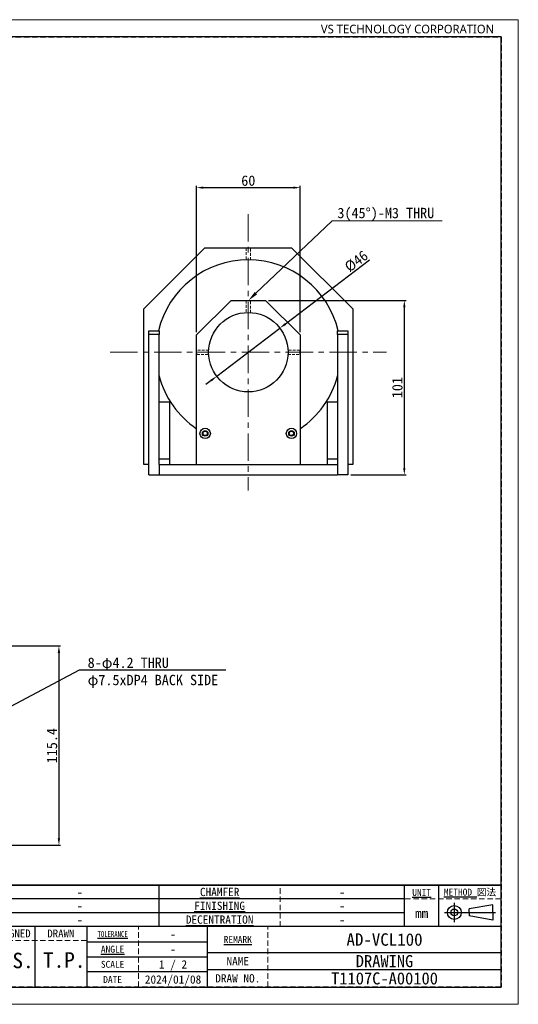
# Model space of a CAD drawing. Header units: millimetres. Extents: x -201 to 202, y 143 to 428.
# Tile 2 of 2: x 57 to 202, y 143 to 428. Entities that reach past the tile are written whole.
import ezdxf
from ezdxf import colors
from ezdxf.entities.mleader import LeaderData, LeaderLine
from ezdxf.enums import TextEntityAlignment as Align
from ezdxf.math import Vec2, Vec3

# ---------------------------------------------------------------- set-up
doc = ezdxf.new("R2010")
doc.units = ezdxf.units.MM
doc.header["$LTSCALE"] = 0.25
doc.linetypes.add('CENTER', pattern=[50.8, 31.75, -6.35, 6.35, -6.35])
doc.linetypes.add('HIDDEN', pattern=[9.525, 6.35, -3.175])
doc.layers.get('0').update_dxf_attribs({"lineweight": 30})
for name, color, linetype, lineweight in [('CENTER', 1, 'CENTER', 9), ('DIMENSION', 6, 'Continuous', 15), ('HIDDEN', 3, 'HIDDEN', 9)]:
    doc.layers.add(name, color=color, linetype=linetype, lineweight=lineweight)
doc.layers.add('EMPTY LINE', color=252, linetype='Continuous', lineweight=0, plot=False)
doc.layers.add('FORM', color=7, linetype='Continuous')
doc.styles.add('VS Standard', font='msgothic.ttc', dxfattribs={"height": 3})
doc.styles.add('VS Standard(小)', font='msgothic.ttc', dxfattribs={"height": 2.4})
doc.styles.add('VST_ﾒｲﾘｵ', font='meiryo.ttc', dxfattribs={"height": 2.5})
doc.dimstyles.new('VS Standard x0.5', dxfattribs={"dimtxt": 3, "dimasz": 2, "dimexe": 0.5, "dimexo": 0.8, "dimgap": 0.5, "dimtad": 3, "dimlfac": 2, "dimrnd": 0.0001, "dimzin": 9, "dimdsep": 46, "dimtxsty": 'VS Standard', "dimcen": 0, "dimaunit": 1, "dimadec": 0, "dimazin": 2, "dimtfac": 1, "dimtmove": 0, "dimatfit": 3, "dimfxl": 1, "dimtolj": 1, "dimtzin": 0, "dimarcsym": 0})

# ---------------------------------------------------------------- blocks, each defined once
blk = doc.blocks.new('表題欄金物用_ver2.0.0')
at = {"layer": 'FORM', "color": 0}
for p, q in [((-11, 40.5), (-191, 40.5)), ((-191, 40.5), (-191, 28.5)), ((-110, 28.49), (-110, 40.5)), ((-39, 28.49), (-39, 40.49)), ((-29, 28.49), (-29, 40.49)), ((-11, 28.5), (-11, 40.5)), ((-39, 36.5), (-191, 36.5)), ((-24.54, 35.38), (-24.54, 29.78)), ((-13.42, 34.8), (-20.21, 33.59)), ((-13.42, 32.58), (-13.42, 34.8)), ((-39, 32.5), (-191, 32.5)), ((-27.34, 32.58), (-12.62, 32.58)), ((-20.21, 32.58), (-20.21, 33.59)), ((-20.21, 32.58), (-20.21, 31.57)), ((-13.42, 30.35), (-20.21, 31.57)), ((-13.42, 32.58), (-13.42, 30.35)), ((-11, 28.5), (-191, 28.5)), ((-191, 28.5), (-191, 11)), ((-176, 28.5), (-176, 11)), ((-161, 28.5), (-161, 11)), ((-146, 28.5), (-146, 11)), ((-131, 28.5), (-131, 11)), ((-96, 11), (-96, 28.5)), ((-11, 11), (-11, 28.5)), ((-272, 23), (-286, 23)), ((-286, 23), (-286, 17)), ((-211, 23), (-272, 23)), ((-272, 23), (-272, 17)), ((-211, 23), (-211, 17)), ((-199, 23), (-211, 23)), ((-199, 23), (-199, 17)), ((-191, 23), (-199, 23)), ((-131, 24.12), (-96, 24.12)), ((-279.19, 21), (-277.19, 19)), ((-279.19, 19), (-277.19, 21)), ((-96, 21), (-11, 21)), ((-131, 19.75), (-96, 19.75)), ((-286, 17), (-286, 11)), ((-272, 17), (-286, 17)), ((-272, 17), (-272, 11)), ((-211, 17), (-272, 17)), ((-211, 17), (-211, 11)), ((-199, 17), (-211, 17)), ((-199, 17), (-199, 11)), ((-191, 17), (-199, 17)), ((-96, 15.38), (-131, 15.38)), ((-11, 16), (-96, 16)), ((-191, 11), (-11, 11))]:
    blk.add_line(p, q, dxfattribs=at)
at = {"layer": 'FORM', "color": 0, "linetype": 'HIDDEN', "lineweight": 9}
for p, q in [((-156, 28.49), (-156, 40.49)), ((-75, 28.49), (-75, 40.49)), ((-11, 36.5), (-39, 36.5)), ((-116, 11), (-116, 28.5)), ((-78.5, 11), (-78.5, 28.5)), ((-131, 24.5), (-191, 24.5))]:
    blk.add_line(p, q, dxfattribs=at)
at = {"layer": 'FORM', "color": 0, "lineweight": 15}
blk.add_line((-191, 11), (-286, 11), dxfattribs=at)
at = {"layer": 'FORM', "color": 0}
blk.add_lwpolyline([(-282.58, 22.13), (-285.01, 17.93), (-280.16, 17.93)], close=True, dxfattribs=at)
for radius in [2, 1]:
    blk.add_circle((-24.54, 32.58), radius, dxfattribs=at)
at = {"layer": 'FORM', "color": 0, "attachment_point": 5}
for s, insert, char_height, width, style in [('{\\LMATERIAL}', (-173.5, 38.5), 2.4, 36.5, 'VS Standard(小)'), ('{\\LCHAMFER}   ', (-92.5, 38.5), 2.4, 35, 'VS Standard(小)'), ('{\\LUNIT}', (-34, 38.35), 2, 20, 'VS Standard'), ('{\\LMETHOD} 図法', (-20, 38.35), 2, 20, 'VS Standard'), ('{\\LTREATMENT}', (-173.5, 34.5), 2.4, 36.5, 'VS Standard(小)'), ('{\\LFINISHING}', (-92.5, 34.5), 2.4, 35, 'VS Standard(小)'), ('{\\T0.9;\\LTREATMENT CONTACT}', (-173.5, 30.5), 2, 36.5, 'VS Standard(小)'), ('{\\LDECENTRATION} ', (-92.5, 30.5), 2.4, 35, 'VS Standard(小)'), ('mm', (-34, 32.35), 2.8, 20, 'VS Standard'), ('{\\fＭＳ ゴシック|b0|i0|c128|p49;APPROVED}', (-183.5, 26.5), 2.3, 15, 'VS Standard'), ('{\\fＭＳ ゴシック|b0|i0|c128|p49;CHECKED}', (-168.5, 26.5), 2.3, 15, 'VS Standard'), ('{\\fＭＳ ゴシック|b0|i0|c128|p49;DESIGNED}', (-153.5, 26.5), 2.3, 15, 'VS Standard'), ('{\\fＭＳ ゴシック|b0|i0|c128|p49;DRAWN}', (-138.5, 26.5), 2.3, 15, 'VS Standard'), ('{\\W0.7;\\LTOLERANCE\\l }', (-123.5, 26.31), 1.7, 20, 'VS Standard(小)'), ('{\\LANGLE}', (-123.5, 21.94), 2, 14.9784, 'VS Standard(小)'), ('SCALE', (-123.5, 17.56), 2, 15, 'VS Standard(小)'), ('{\\fＭＳ ゴシック|b0|i0|c128|p49;NAME}', (-87.25, 18.5), 2.4, 15, 'VS Standard(小)'), ('NO.', (-283.44, 14), 2.3, 14, 'VS Standard'), ('\\pxi-3,l4,t4;×^I', (-276.99, 14), 2.3, 14, 'VS Standard'), ('REVISION', (-241.67, 14), 2.3, 46, 'VS Standard'), ('{\\fMS Gothic|b0|i0|c128|p49;DATE}', (-204.99, 14), 2.3, 12, 'VS Standard'), ('NAME', (-195, 14), 2.3, 8, 'VS Standard'), ('{\\fＭＳ ゴシック|b0|i0|c128|p49;DRAW NO.}', (-87.25, 13.5), 2.4, 15, 'VS Standard(小)'), ('{\\fＭＳ ゴシック|b0|i0|c128|p49;DATE}', (-123.5, 13.19), 2, 15, 'VS Standard(小)')]:
    blk.add_mtext(s, dxfattribs=dict(at, insert=insert, char_height=char_height, width=width, style=style))
at = {"layer": 'FORM', "color": 0, "insert": (-87.25, 24.75), "char_height": 2, "width": 16, "attachment_point": 5, "line_spacing_factor": 0.8, "style": 'VS Standard'}
blk.add_mtext('\\pxsm0.9;{\\LREMARK}   ', dxfattribs=at)
at = {"layer": 'FORM', "color": 0, "insert": (-282.79, 19.73), "char_height": 3, "attachment_point": 5, "style": 'VS Standard'}
blk.add_mtext('1', dxfattribs=at)
at = {"layer": 'FORM', "color": 0}
for tag, height, style, p in [('材料', 2.8, 'VS Standard', (-133, 38.5)), ('一般面取', 2.8, 'VS Standard', (-57, 38.5)), ('処理', 2.8, 'VS Standard', (-133, 34.5)), ('仕上', 2.8, 'VS Standard', (-57, 34.5)), ('処理接点', 2.8, 'VS Standard', (-133, 30.5)), ('偏芯', 2.8, 'VS Standard', (-57, 30.5)), ('一般公差', 2.4, 'VS Standard(小)', (-106, 26.31)), ('適用（機種名）', 3.6, 'VS Standard', (-44.75, 24.75)), ('角度', 2.4, 'VS Standard(小)', (-106, 21.94)), ('NAME', 3.5, 'VS Standard', (-44.75, 18.5)), ('SCALE', 2.4, 'VS Standard(小)', (-106, 17.56)), ('DATE', 2.4, 'VS Standard(小)', (-106, 13.19)), ('DRAW_NO.', 3.5, 'VS Standard', (-44.75, 13.5))]:
    blk.add_attdef(tag, text='', height=height, dxfattribs=dict(at, style=style)).set_placement(p, align=Align.MIDDLE_CENTER)
at = {"layer": 'FORM', "color": 0, "style": 'VS Standard'}
for tag, p in [('APPROVED', (-182.5, 15.06)), ('CHECKED', (-167.5, 15.18)), ('DESIGNED', (-152.5, 15.09)), ('DRAWN', (-137.5, 15.23))]:
    blk.add_attdef(tag, text='', height=4.5, dxfattribs=at).set_placement(p, align=Align.BOTTOM_CENTER)
blk = doc.blocks.new('*D149')
at = {"layer": 'Defpoints', "color": 0}
for p in [(132.45, 338.47), (114.15, 324.53)]:
    blk.add_point(p, dxfattribs=at)
at = {"layer": 'DIMENSION', "color": 0, "lineweight": -2}
for p, q in [((134.04, 339.68), (158.4, 358.22)), ((114.15, 324.53), (132.45, 338.47)), ((112.56, 323.32), (110.97, 322.11))]:
    blk.add_line(p, q, dxfattribs=at)
at = {"layer": 'DIMENSION', "color": 0}
for points in [[(133.84, 339.94), (134.25, 339.41), (132.45, 338.47)], [(112.77, 323.06), (112.36, 323.59), (114.15, 324.53)]]:
    blk.add_solid(points, dxfattribs=at)
at = {"layer": 'DIMENSION', "color": 0, "insert": (154.58, 357.83), "char_height": 3, "attachment_point": 5, "rotation": 37.2894, "style": 'VS Standard'}
blk.add_mtext('\\A1;%%c46', dxfattribs=at)
blk = doc.blocks.new('*D165')
at = {"layer": 'Defpoints', "color": 0}
for p in [(0.85, 246.47), (0.85, 188.77), (68.45, 188.77)]:
    blk.add_point(p, dxfattribs=at)
at = {"layer": 'DIMENSION', "color": 0, "lineweight": -2}
for p, q in [((1.65, 246.47), (68.95, 246.47)), ((68.45, 244.47), (68.45, 190.77)), ((1.65, 188.77), (68.95, 188.77))]:
    blk.add_line(p, q, dxfattribs=at)
at = {"layer": 'DIMENSION', "color": 0}
for points in [[(68.78, 244.47), (68.11, 244.47), (68.45, 246.47)], [(68.11, 190.77), (68.78, 190.77), (68.45, 188.77)]]:
    blk.add_solid(points, dxfattribs=at)
at = {"layer": 'DIMENSION', "color": 0, "insert": (66.45, 217.62), "char_height": 3, "attachment_point": 5, "rotation": 90, "style": 'VS Standard'}
blk.add_mtext('\\A1;115.4', dxfattribs=at)
blk = doc.blocks.new('*D168')
at = {"layer": 'Defpoints', "color": 0}
for p in [(128.3, 346.5), (152.15, 296), (168.48, 296)]:
    blk.add_point(p, dxfattribs=at)
at = {"layer": 'DIMENSION', "color": 0, "lineweight": -2}
for p, q in [((129.1, 346.5), (168.98, 346.5)), ((168.48, 344.5), (168.48, 298)), ((152.95, 296), (168.98, 296))]:
    blk.add_line(p, q, dxfattribs=at)
at = {"layer": 'DIMENSION', "color": 0}
for points in [[(168.82, 344.5), (168.15, 344.5), (168.48, 346.5)], [(168.15, 298), (168.82, 298), (168.48, 296)]]:
    blk.add_solid(points, dxfattribs=at)
at = {"layer": 'DIMENSION', "color": 0, "insert": (166.48, 321.25), "char_height": 3, "attachment_point": 5, "rotation": 90, "style": 'VS Standard'}
blk.add_mtext('\\A1;101', dxfattribs=at)
blk = doc.blocks.new('*D169')
at = {"layer": 'Defpoints', "color": 0}
for p in [(138.3, 379.14), (108.3, 336.5), (138.3, 336.5)]:
    blk.add_point(p, dxfattribs=at)
at = {"layer": 'DIMENSION', "color": 0, "lineweight": -2}
for p, q in [((108.3, 337.3), (108.3, 379.64)), ((110.3, 379.14), (136.3, 379.14)), ((138.3, 337.3), (138.3, 379.64))]:
    blk.add_line(p, q, dxfattribs=at)
at = {"layer": 'DIMENSION', "color": 0}
for points in [[(110.3, 379.47), (110.3, 378.81), (108.3, 379.14)], [(136.3, 378.81), (136.3, 379.47), (138.3, 379.14)]]:
    blk.add_solid(points, dxfattribs=at)
at = {"layer": 'DIMENSION', "color": 0, "insert": (123.3, 381.14), "char_height": 3, "attachment_point": 5, "style": 'VS Standard'}
blk.add_mtext('\\A1;60', dxfattribs=at)

msp = doc.modelspace()

# ---------------------------------------------------------------- linework, layer by layer
for p, q in [((93.0542, 344.0501), (110.7542, 361.7501)), ((110.7542, 361.7501), (135.8542, 361.7501)), ((135.8542, 361.7501), (153.5542, 344.0501)), ((108.3042, 336.5001), (118.3042, 346.5001)), ((118.3042, 346.5001), (128.3042, 346.5001)), ((128.3042, 346.5001), (138.3042, 336.5001)), ((93.0542, 299.0001), (93.0542, 344.0501)), ((153.5542, 344.0501), (153.5542, 299.0001)), ((94.4542, 337.6501), (97.4542, 337.6501)), ((94.4542, 336.6501), (94.4542, 337.6501)), ((94.4542, 296.0001), (94.4542, 336.6501)), ((97.4542, 336.6501), (94.4542, 336.6501)), ((97.4542, 337.6501), (97.4542, 336.6501)), ((97.4542, 299.0001), (97.4542, 336.6501)), ((108.3042, 299.0001), (108.3042, 336.5001)), ((138.3042, 336.5001), (138.3042, 299.0001)), ((149.1542, 336.6501), (149.1542, 337.6501)), ((149.1542, 337.6501), (152.1542, 337.6501)), ((152.1542, 336.6501), (149.1542, 336.6501)), ((149.1542, 336.6501), (149.1542, 299.0001)), ((152.1542, 337.6501), (152.1542, 336.6501)), ((152.1542, 336.6501), (152.1542, 296.0001)), ((100.4542, 317.0001), (97.4542, 317.0001)), ((100.4542, 317.0001), (100.4542, 300.5001)), ((149.1542, 317.0001), (146.1542, 317.0001)), ((146.1542, 317.0001), (146.1542, 300.5001)), ((100.4542, 300.5001), (97.4542, 300.5001)), ((100.4542, 300.5001), (100.4542, 299.0001)), ((149.1542, 300.5001), (146.1542, 300.5001)), ((146.1542, 300.5001), (146.1542, 299.0001)), ((94.4542, 299.0001), (93.0542, 299.0001)), ((97.4542, 299.0001), (97.4542, 296.0001)), ((97.4542, 299.0001), (149.1542, 299.0001)), ((149.1542, 299.0001), (149.1542, 296.0001)), ((153.5542, 299.0001), (152.1542, 299.0001)), ((94.4542, 296.0001), (97.4542, 296.0001)), ((97.4542, 296.0001), (149.1542, 296.0001)), ((152.1542, 296.0001), (149.1542, 296.0001))]:
    msp.add_line(p, q)
for centre, radius in [((123.3042, 331.5001), 11.5), ((110.8042, 308.0001), 1.5), ((110.8042, 308.0001), 0.8), ((110.8042, 308.0001), 0.625), ((135.8042, 308.0001), 1.5), ((135.8042, 308.0001), 0.8), ((135.8042, 308.0001), 0.625)]:
    msp.add_circle(centre, radius)
for start, end in [(13.29157, 166.70843), (194.904665, 235.892481), (304.107519, 345.095335)]:
    msp.add_arc((123.3042, 331.5001), 26.75, start, end)
at = {"layer": 'CENTER'}
for p, q in [((123.3042, 371.5001), (123.3042, 291.5001)), ((83.3042, 331.5001), (163.3042, 331.5001))]:
    msp.add_line(p, q, dxfattribs=at)
at = {"layer": 'EMPTY LINE'}
for p, q in [((201.5, 427.75), (-201.5, 427.75)), ((201.5, 142.75), (201.5, 427.75)), ((-201.5, 142.75), (201.5, 142.75))]:
    msp.add_line(p, q, dxfattribs=at)
at = {"layer": 'FORM', "linetype": 'HIDDEN'}
msp.add_lwpolyline([(-196.5, 422.75), (196.5, 422.75), (196.5, 147.75), (-196.5, 147.75)], close=True, dxfattribs=at)
at = {"layer": 'FORM'}
msp.add_lwpolyline([(-196.5, 422.75), (-196.5, 147.75), (-78.5, 147.75), (-78.5, 159.75), (16.5, 159.75), (16.5, 177.25), (196.5, 177.25), (196.5, 422.75), (-196.5, 422.75)], close=True, dxfattribs=at)
at = {"layer": 'HIDDEN', "ltscale": 0.5}
for p, q in [((122.5542, 361.7594), (122.6792, 361.6344)), ((122.6792, 361.6344), (123.3042, 361.6344)), ((122.6792, 361.6344), (122.6792, 358.2428)), ((123.3042, 361.6344), (123.9292, 361.6344)), ((123.9292, 361.6344), (124.0542, 361.7594)), ((123.9292, 358.2424), (123.9292, 361.6344)), ((122.5542, 346.5001), (122.6792, 346.3751)), ((122.6792, 346.3751), (123.3042, 346.3751)), ((122.6792, 346.3751), (122.6792, 342.9835)), ((123.3042, 346.3751), (123.9292, 346.3751)), ((123.9292, 346.3751), (124.0542, 346.5001)), ((123.9292, 342.9832), (123.9292, 346.3751)), ((108.4292, 332.1251), (108.3042, 332.2501)), ((108.3042, 330.7501), (108.4292, 330.8751)), ((108.4292, 330.8751), (108.4292, 332.1251)), ((111.8207, 332.1251), (108.4292, 332.1251)), ((108.4292, 330.8751), (111.8211, 330.8751)), ((134.7872, 330.8751), (138.1792, 330.8751)), ((138.1792, 332.1251), (134.7876, 332.1251)), ((138.3042, 332.2501), (138.1792, 332.1251)), ((138.1792, 332.1251), (138.1792, 331.5001)), ((138.1792, 331.5001), (138.1792, 330.8751)), ((138.1792, 330.8751), (138.3042, 330.7501))]:
    msp.add_line(p, q, dxfattribs=at)

# ---------------------------------------------------------------- block references
at = {"layer": 'FORM'}
ref = msp.add_blockref('表題欄金物用_ver2.0.0', (207.5, 136.75), dxfattribs=at)
ref.add_attrib('材料', '-', dxfattribs={"layer": 'EMPTY LINE', "color": 0, "height": 2.8, "style": 'VS Standard'}).set_placement((74.5, 175.25), align=Align.MIDDLE_CENTER)
ref.add_attrib('処理', '-', dxfattribs={"color": 0, "height": 2.8, "style": 'VS Standard'}).set_placement((74.5, 171.25), align=Align.MIDDLE_CENTER)
ref.add_attrib('処理接点', '-', dxfattribs={"color": 0, "height": 2.8, "style": 'VS Standard'}).set_placement((74.5, 167.25), align=Align.MIDDLE_CENTER)
ref.add_attrib('一般面取', '-', dxfattribs={"color": 0, "height": 2.8, "style": 'VS Standard'}).set_placement((150.5, 175.2468), align=Align.MIDDLE_CENTER)
ref.add_attrib('仕上', '-', dxfattribs={"color": 0, "height": 2.8, "style": 'VS Standard'}).set_placement((150.5, 171.2468), align=Align.MIDDLE_CENTER)
ref.add_attrib('偏芯', '-', dxfattribs={"color": 0, "height": 2.8, "style": 'VS Standard'}).set_placement((150.5, 167.2468), align=Align.MIDDLE_CENTER)
ref.add_attrib('一般公差', '-', dxfattribs={"color": 0, "height": 2.4, "style": 'VS Standard(小)'}).set_placement((101.5, 163.0625), align=Align.MIDDLE_CENTER)
ref.add_attrib('角度', '-', dxfattribs={"color": 0, "height": 2.4, "style": 'VS Standard(小)'}).set_placement((101.5, 158.6875), align=Align.MIDDLE_CENTER)
ref.add_attrib('SCALE', '1 / 2', dxfattribs={"color": 0, "height": 2.4, "style": 'VS Standard(小)'}).set_placement((101.5, 154.3125), align=Align.MIDDLE_CENTER)
ref.add_attrib('DATE', '2024/01/08', dxfattribs={"color": 0, "height": 2.4, "style": 'VS Standard(小)'}).set_placement((101.5, 149.9375), align=Align.MIDDLE_CENTER)
ref.add_attrib('適用（機種名）', 'AD-VCL100', dxfattribs={"color": 0, "height": 3.6, "style": 'VS Standard'}).set_placement((162.75, 161.5), align=Align.MIDDLE_CENTER)
ref.add_attrib('NAME', 'DRAWING', dxfattribs={"color": 0, "height": 3.5, "style": 'VS Standard'}).set_placement((162.75, 155.25), align=Align.MIDDLE_CENTER)
ref.add_attrib('DRAW_NO.', 'T1107C-A00100', dxfattribs={"color": 0, "height": 3.5, "style": 'VS Standard'}).set_placement((162.75, 150.25), align=Align.MIDDLE_CENTER)
ref.add_attrib('DESIGNED', 'S.S.', dxfattribs={"color": 0, "height": 4.5, "style": 'VS Standard'}).set_placement((55, 151.8412), align=Align.BOTTOM_CENTER)
ref.add_attrib('DRAWN', 'T.P.', dxfattribs={"color": 0, "height": 4.5, "style": 'VS Standard'}).set_placement((69.9999, 151.985), align=Align.BOTTOM_CENTER)
ref.add_attrib('CHECKED', 'P.E.', dxfattribs={"color": 0, "height": 4.5, "style": 'VS Standard'}).set_placement((40, 151.9272), align=Align.BOTTOM_CENTER)
ref.add_attrib('APPROVED', 'P.E.', dxfattribs={"color": 0, "height": 4.5, "style": 'VS Standard'}).set_placement((25, 151.8117), align=Align.BOTTOM_CENTER)

# ---------------------------------------------------------------- texts
at = {"layer": 'FORM', "insert": (194.5, 423.75), "char_height": 2.5, "attachment_point": 9, "style": 'VST_ﾒｲﾘｵ'}
msp.add_mtext('{\\fMeiryo|b0|i0|c128|p50;VS TECHNOLOGY CORPORATION}', dxfattribs=at)

# ---------------------------------------------------------------- dimensions: what is measured, and where the dimension line sits
at = {"layer": 'DIMENSION'}
dim = msp.add_linear_dim(base=(138.3042, 379.1403), p1=(108.3042, 336.5001), p2=(138.3042, 336.5001), dimstyle='VS Standard x0.5', dxfattribs=at)
dim.commit()
dim.dimension.update_dxf_attribs({"geometry": '*D169', "text_midpoint": (123.3042, 381.1403)})
dim = msp.add_diameter_dim_2p(p1=(114.1549, 324.5329), p2=(132.4534, 338.4673), dimstyle='VS Standard x0.5', dxfattribs=at)
dim.commit()
dim.dimension.update_dxf_attribs({"geometry": '*D149', "text_midpoint": (155.7871, 356.236), "dimtype": 163})
for base, p1, p2, picture, middle in [((168.4847, 296.0001), (128.3042, 346.5001), (152.1542, 296.0001), '*D168', (166.4841, 321.2501)), ((68.4478, 188.7692), (0.8542, 246.4692), (0.8542, 188.7692), '*D165', (66.4473, 217.6192))]:
    dim = msp.add_linear_dim(base=base, p1=p1, p2=p2, angle=90, dimstyle='VS Standard x0.5', dxfattribs=at)
    dim.commit()
    dim.dimension.update_dxf_attribs({"geometry": picture, "text_midpoint": middle})

# ---------------------------------------------------------------- leaders
ml = msp.add_multileader_mtext('Standard', dxfattribs=at)
ml.set_content('3(45°)-M3 THRU', color=256, style='VS Standard')
ml.set_leader_properties(color=256, linetype='ByLayer', lineweight=-1)
ml.build(insert=Vec2(0, 0))
ml.multileader.update_dxf_attribs({"has_dogleg": 0, "text_left_attachment_type": 5, "text_right_attachment_type": 5, "dogleg_length": 0.36, "arrow_head_size": 3})
ctx = ml.context
ctx.base_point, ctx.char_height, ctx.arrow_head_size, ctx.landing_gap_size, ctx.plane_origin, ctx.plane_x_axis, ctx.plane_y_axis = Vec3(147.6038, 369.5436), 3, 3, 1.5, Vec3(311.5297, 417.9566), Vec3(1, 0.00004623), Vec3(-0.00004623, 1)
ctx.left_attachment, ctx.right_attachment = 5, 5
notes = []
notes.append((ctx, [(0, (1, 1, 0), (147.2438, 369.5436), (1, 0.00004623), 0.36, [(0, [(123.3364, 346.5001)], 0, [])])]))
ctx.mtext.insert, ctx.mtext.text_direction, ctx.mtext.rotation, ctx.mtext.flow_direction = Vec3(149.1036, 373.2949), Vec3(1, 0.00004623), 0.00004623, 5
ml = msp.add_multileader_mtext('Standard', dxfattribs=at)
ml.set_content('8-φ4.2 THRU \\Pφ7.5xDP4 BACK SIDE\\L\\P', color=256, style='VS Standard')
ml.set_leader_properties()
ml.build(insert=Vec2(0, 0))
ml.multileader.update_dxf_attribs({"text_left_attachment_type": 6, "text_right_attachment_type": 5, "dogleg_length": 0.36})
ctx = ml.context
ctx.base_point, ctx.char_height, ctx.plane_origin = Vec3(74.7714, 239.5248), 3, Vec3(278.8074, 245.3123)
ctx.left_attachment, ctx.right_attachment = 6, 5
notes.append((ctx, [(0, (1, 1, 0), (74.4114, 239.5248), (1, 0), 0.36, [(0, [(49.459, 226.3611)], 0, [])])]))
ctx.mtext.insert = Vec3(76.7714, 243.1248)
for ctx, leaders in notes:
    for number, flags, end, landing, length, lines in leaders:
        leader = LeaderData()
        leader.index, (leader.has_last_leader_line, leader.has_dogleg_vector, leader.attachment_direction) = number, flags
        leader.last_leader_point, leader.dogleg_vector, leader.dogleg_length = Vec3(end), Vec3(landing), length
        for number, points, colour, breaks in lines:
            line = LeaderLine()
            line.index, line.vertices, line.color, line.breaks = number, Vec3.list(points), colors.encode_raw_color(colour), breaks
            leader.lines.append(line)
        ctx.leaders.append(leader)

doc.saveas('drawing.dxf')
